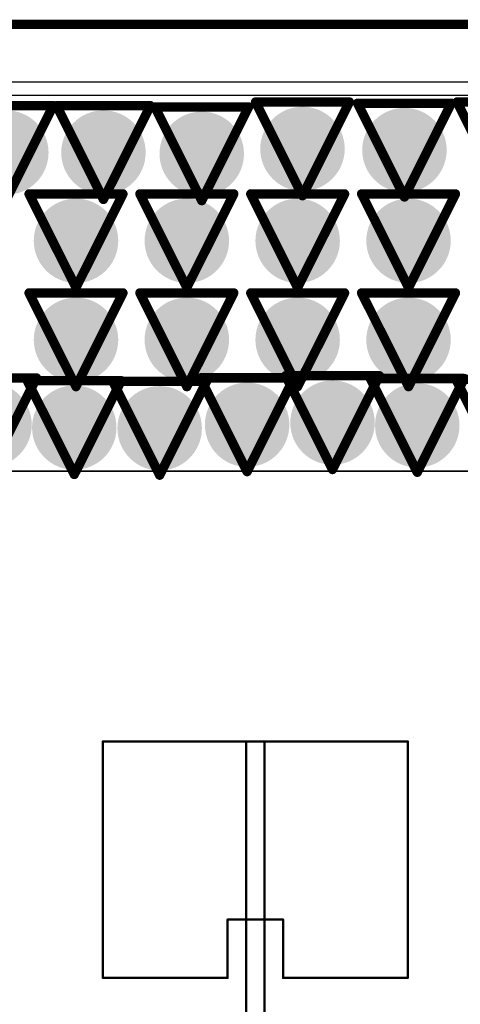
# Model space of a CAD drawing. Header units: inches. Extents: x -2.3 to 12.7, y -2.8 to 6.7.
# Tile 116 of 171: x 0.1771 to 0.271, y 1.4237 to 1.6337. Entities that reach past the tile are written whole.
import ezdxf

# ---------------------------------------------------------------- set-up
doc = ezdxf.new("R2010")
doc.units = ezdxf.units.IN
doc.header["$MEASUREMENT"] = 0
for name, color, linetype in [('Bottom Layer', 5, 'Continuous'), ('Bottom Solder', 6, 'Continuous'), ('Drill Drawing', 1, 'Continuous'), ('L2_GND1', 16, 'Continuous'), ('L3_PWR1', 130, 'Continuous'), ('M1 Board Outline', 6, 'Continuous'), ('RX', 56, 'Continuous'), ('Top Layer', 1, 'Continuous'), ('Via Holes', 16, 'Continuous')]:
    doc.layers.add(name, color=color, linetype=linetype)

msp = doc.modelspace()

# ---------------------------------------------------------------- hatches: boundary and pattern name
at = {"layer": 'Bottom Layer'}
h = msp.add_hatch(color=5, dxfattribs=at)
edge = h.paths.add_edge_path()
edge.add_arc((0.23741, 1.60619), 0.009, 0, 360)
h = msp.add_hatch(color=5, dxfattribs=at)
edge = h.paths.add_edge_path()
edge.add_arc((0.17429, 1.60541), 0.009, 0, 360)
h = msp.add_hatch(color=5, dxfattribs=at)
edge = h.paths.add_edge_path()
edge.add_arc((0.19499, 1.60541), 0.009, 0, 360)
h = msp.add_hatch(color=5, dxfattribs=at)
edge = h.paths.add_edge_path()
edge.add_arc((0.21594, 1.60515), 0.009, 0, 360)
h = msp.add_hatch(color=5, dxfattribs=at)
edge = h.paths.add_edge_path()
edge.add_arc((0.25914, 1.60593), 0.009, 0, 360)
h = msp.add_hatch(color=5, dxfattribs=at)
edge = h.paths.add_edge_path()
edge.add_arc((0.18914, 1.58659), 0.009, 0, 360)
h = msp.add_hatch(color=5, dxfattribs=at)
edge = h.paths.add_edge_path()
edge.add_arc((0.21276, 1.58659), 0.009, 0, 360)
h = msp.add_hatch(color=5, dxfattribs=at)
edge = h.paths.add_edge_path()
edge.add_arc((0.23638, 1.58659), 0.009, 0, 360)
h = msp.add_hatch(color=5, dxfattribs=at)
edge = h.paths.add_edge_path()
edge.add_arc((0.26001, 1.58659), 0.009, 0, 360)
h = msp.add_hatch(color=5, dxfattribs=at)
edge = h.paths.add_edge_path()
edge.add_arc((0.18914, 1.56547), 0.009, 0, 360)
h = msp.add_hatch(color=5, dxfattribs=at)
edge = h.paths.add_edge_path()
edge.add_arc((0.21276, 1.56547), 0.009, 0, 360)
h = msp.add_hatch(color=5, dxfattribs=at)
edge = h.paths.add_edge_path()
edge.add_arc((0.23638, 1.56547), 0.009, 0, 360)
h = msp.add_hatch(color=5, dxfattribs=at)
edge = h.paths.add_edge_path()
edge.add_arc((0.26001, 1.56547), 0.009, 0, 360)
h = msp.add_hatch(color=5, dxfattribs=at)
edge = h.paths.add_edge_path()
edge.add_arc((0.17071, 1.54733), 0.009, 0, 360)
h = msp.add_hatch(color=5, dxfattribs=at)
edge = h.paths.add_edge_path()
edge.add_arc((0.22561, 1.54735), 0.009, 0, 360)
h = msp.add_hatch(color=5, dxfattribs=at)
edge = h.paths.add_edge_path()
edge.add_arc((0.24381, 1.5478), 0.009, 0, 360)
h = msp.add_hatch(color=5, dxfattribs=at)
edge = h.paths.add_edge_path()
edge.add_arc((0.18877, 1.54674), 0.009, 0, 360)
h = msp.add_hatch(color=5, dxfattribs=at)
edge = h.paths.add_edge_path()
edge.add_arc((0.20697, 1.54659), 0.009, 0, 360)
h = msp.add_hatch(color=5, dxfattribs=at)
edge = h.paths.add_edge_path()
edge.add_arc((0.26187, 1.54721), 0.009, 0, 360)
at = {"layer": 'L2_GND1'}
h = msp.add_hatch(color=16, dxfattribs=at)
edge = h.paths.add_edge_path()
edge.add_arc((0.23741, 1.60619), 0.009, 0, 360)
h = msp.add_hatch(color=16, dxfattribs=at)
edge = h.paths.add_edge_path()
edge.add_arc((0.17429, 1.60541), 0.009, 0, 360)
h = msp.add_hatch(color=16, dxfattribs=at)
edge = h.paths.add_edge_path()
edge.add_arc((0.19499, 1.60541), 0.009, 0, 360)
h = msp.add_hatch(color=16, dxfattribs=at)
edge = h.paths.add_edge_path()
edge.add_arc((0.21594, 1.60515), 0.009, 0, 360)
h = msp.add_hatch(color=16, dxfattribs=at)
edge = h.paths.add_edge_path()
edge.add_arc((0.25914, 1.60593), 0.009, 0, 360)
h = msp.add_hatch(color=16, dxfattribs=at)
edge = h.paths.add_edge_path()
edge.add_arc((0.18914, 1.58659), 0.009, 0, 360)
h = msp.add_hatch(color=16, dxfattribs=at)
edge = h.paths.add_edge_path()
edge.add_arc((0.21276, 1.58659), 0.009, 0, 360)
h = msp.add_hatch(color=16, dxfattribs=at)
edge = h.paths.add_edge_path()
edge.add_arc((0.23638, 1.58659), 0.009, 0, 360)
h = msp.add_hatch(color=16, dxfattribs=at)
edge = h.paths.add_edge_path()
edge.add_arc((0.26001, 1.58659), 0.009, 0, 360)
h = msp.add_hatch(color=16, dxfattribs=at)
edge = h.paths.add_edge_path()
edge.add_arc((0.18914, 1.56547), 0.009, 0, 360)
h = msp.add_hatch(color=16, dxfattribs=at)
edge = h.paths.add_edge_path()
edge.add_arc((0.21276, 1.56547), 0.009, 0, 360)
h = msp.add_hatch(color=16, dxfattribs=at)
edge = h.paths.add_edge_path()
edge.add_arc((0.23638, 1.56547), 0.009, 0, 360)
h = msp.add_hatch(color=16, dxfattribs=at)
edge = h.paths.add_edge_path()
edge.add_arc((0.26001, 1.56547), 0.009, 0, 360)
h = msp.add_hatch(color=16, dxfattribs=at)
edge = h.paths.add_edge_path()
edge.add_arc((0.17071, 1.54733), 0.009, 0, 360)
h = msp.add_hatch(color=16, dxfattribs=at)
edge = h.paths.add_edge_path()
edge.add_arc((0.22561, 1.54735), 0.009, 0, 360)
h = msp.add_hatch(color=16, dxfattribs=at)
edge = h.paths.add_edge_path()
edge.add_arc((0.24381, 1.5478), 0.009, 0, 360)
h = msp.add_hatch(color=16, dxfattribs=at)
edge = h.paths.add_edge_path()
edge.add_arc((0.18877, 1.54674), 0.009, 0, 360)
h = msp.add_hatch(color=16, dxfattribs=at)
edge = h.paths.add_edge_path()
edge.add_arc((0.20697, 1.54659), 0.009, 0, 360)
h = msp.add_hatch(color=16, dxfattribs=at)
edge = h.paths.add_edge_path()
edge.add_arc((0.26187, 1.54721), 0.009, 0, 360)
at = {"layer": 'L3_PWR1'}
h = msp.add_hatch(color=130, dxfattribs=at)
edge = h.paths.add_edge_path()
edge.add_arc((0.23741, 1.60619), 0.009, 0, 360)
h = msp.add_hatch(color=130, dxfattribs=at)
edge = h.paths.add_edge_path()
edge.add_arc((0.17429, 1.60541), 0.009, 0, 360)
h = msp.add_hatch(color=130, dxfattribs=at)
edge = h.paths.add_edge_path()
edge.add_arc((0.19499, 1.60541), 0.009, 0, 360)
h = msp.add_hatch(color=130, dxfattribs=at)
edge = h.paths.add_edge_path()
edge.add_arc((0.21594, 1.60515), 0.009, 0, 360)
h = msp.add_hatch(color=130, dxfattribs=at)
edge = h.paths.add_edge_path()
edge.add_arc((0.25914, 1.60593), 0.009, 0, 360)
h = msp.add_hatch(color=130, dxfattribs=at)
edge = h.paths.add_edge_path()
edge.add_arc((0.18914, 1.58659), 0.009, 0, 360)
h = msp.add_hatch(color=130, dxfattribs=at)
edge = h.paths.add_edge_path()
edge.add_arc((0.21276, 1.58659), 0.009, 0, 360)
h = msp.add_hatch(color=130, dxfattribs=at)
edge = h.paths.add_edge_path()
edge.add_arc((0.23638, 1.58659), 0.009, 0, 360)
h = msp.add_hatch(color=130, dxfattribs=at)
edge = h.paths.add_edge_path()
edge.add_arc((0.26001, 1.58659), 0.009, 0, 360)
h = msp.add_hatch(color=130, dxfattribs=at)
edge = h.paths.add_edge_path()
edge.add_arc((0.18914, 1.56547), 0.009, 0, 360)
h = msp.add_hatch(color=130, dxfattribs=at)
edge = h.paths.add_edge_path()
edge.add_arc((0.21276, 1.56547), 0.009, 0, 360)
h = msp.add_hatch(color=130, dxfattribs=at)
edge = h.paths.add_edge_path()
edge.add_arc((0.23638, 1.56547), 0.009, 0, 360)
h = msp.add_hatch(color=130, dxfattribs=at)
edge = h.paths.add_edge_path()
edge.add_arc((0.26001, 1.56547), 0.009, 0, 360)
h = msp.add_hatch(color=130, dxfattribs=at)
edge = h.paths.add_edge_path()
edge.add_arc((0.17071, 1.54733), 0.009, 0, 360)
h = msp.add_hatch(color=130, dxfattribs=at)
edge = h.paths.add_edge_path()
edge.add_arc((0.22561, 1.54735), 0.009, 0, 360)
h = msp.add_hatch(color=130, dxfattribs=at)
edge = h.paths.add_edge_path()
edge.add_arc((0.24381, 1.5478), 0.009, 0, 360)
h = msp.add_hatch(color=130, dxfattribs=at)
edge = h.paths.add_edge_path()
edge.add_arc((0.18877, 1.54674), 0.009, 0, 360)
h = msp.add_hatch(color=130, dxfattribs=at)
edge = h.paths.add_edge_path()
edge.add_arc((0.20697, 1.54659), 0.009, 0, 360)
h = msp.add_hatch(color=130, dxfattribs=at)
edge = h.paths.add_edge_path()
edge.add_arc((0.26187, 1.54721), 0.009, 0, 360)
at = {"layer": 'Top Layer'}
h = msp.add_hatch(color=1, dxfattribs=at)
edge = h.paths.add_edge_path()
edge.add_arc((0.23741, 1.60619), 0.009, 0, 360)
h = msp.add_hatch(color=1, dxfattribs=at)
edge = h.paths.add_edge_path()
edge.add_arc((0.17429, 1.60541), 0.009, 0, 360)
h = msp.add_hatch(color=1, dxfattribs=at)
edge = h.paths.add_edge_path()
edge.add_arc((0.19499, 1.60541), 0.009, 0, 360)
h = msp.add_hatch(color=1, dxfattribs=at)
edge = h.paths.add_edge_path()
edge.add_arc((0.21594, 1.60515), 0.009, 0, 360)
h = msp.add_hatch(color=1, dxfattribs=at)
edge = h.paths.add_edge_path()
edge.add_arc((0.25914, 1.60593), 0.009, 0, 360)
h = msp.add_hatch(color=1, dxfattribs=at)
edge = h.paths.add_edge_path()
edge.add_arc((0.18914, 1.58659), 0.009, 0, 360)
h = msp.add_hatch(color=1, dxfattribs=at)
edge = h.paths.add_edge_path()
edge.add_arc((0.21276, 1.58659), 0.009, 0, 360)
h = msp.add_hatch(color=1, dxfattribs=at)
edge = h.paths.add_edge_path()
edge.add_arc((0.23638, 1.58659), 0.009, 0, 360)
h = msp.add_hatch(color=1, dxfattribs=at)
edge = h.paths.add_edge_path()
edge.add_arc((0.26001, 1.58659), 0.009, 0, 360)
h = msp.add_hatch(color=1, dxfattribs=at)
edge = h.paths.add_edge_path()
edge.add_arc((0.18914, 1.56547), 0.009, 0, 360)
h = msp.add_hatch(color=1, dxfattribs=at)
edge = h.paths.add_edge_path()
edge.add_arc((0.21276, 1.56547), 0.009, 0, 360)
h = msp.add_hatch(color=1, dxfattribs=at)
edge = h.paths.add_edge_path()
edge.add_arc((0.23638, 1.56547), 0.009, 0, 360)
h = msp.add_hatch(color=1, dxfattribs=at)
edge = h.paths.add_edge_path()
edge.add_arc((0.26001, 1.56547), 0.009, 0, 360)
h = msp.add_hatch(color=1, dxfattribs=at)
edge = h.paths.add_edge_path()
edge.add_arc((0.17071, 1.54733), 0.009, 0, 360)
h = msp.add_hatch(color=1, dxfattribs=at)
edge = h.paths.add_edge_path()
edge.add_arc((0.22561, 1.54735), 0.009, 0, 360)
h = msp.add_hatch(color=1, dxfattribs=at)
edge = h.paths.add_edge_path()
edge.add_arc((0.24381, 1.5478), 0.009, 0, 360)
h = msp.add_hatch(color=1, dxfattribs=at)
edge = h.paths.add_edge_path()
edge.add_arc((0.18877, 1.54674), 0.009, 0, 360)
h = msp.add_hatch(color=1, dxfattribs=at)
edge = h.paths.add_edge_path()
edge.add_arc((0.20697, 1.54659), 0.009, 0, 360)
h = msp.add_hatch(color=1, dxfattribs=at)
edge = h.paths.add_edge_path()
edge.add_arc((0.26187, 1.54721), 0.009, 0, 360)
at = {"layer": 'Via Holes'}
h = msp.add_hatch(color=7, dxfattribs=at)
edge = h.paths.add_edge_path()
edge.add_arc((0.17429, 1.60541), 0.004, 0, 360)
h = msp.add_hatch(color=7, dxfattribs=at)
edge = h.paths.add_edge_path()
edge.add_arc((0.19499, 1.60541), 0.004, 0, 360)
h = msp.add_hatch(color=7, dxfattribs=at)
edge = h.paths.add_edge_path()
edge.add_arc((0.21594, 1.60515), 0.004, 0, 360)
h = msp.add_hatch(color=7, dxfattribs=at)
edge = h.paths.add_edge_path()
edge.add_arc((0.23741, 1.60619), 0.004, 0, 360)
h = msp.add_hatch(color=7, dxfattribs=at)
edge = h.paths.add_edge_path()
edge.add_arc((0.25914, 1.60593), 0.004, 0, 360)
h = msp.add_hatch(color=7, dxfattribs=at)
edge = h.paths.add_edge_path()
edge.add_arc((0.18914, 1.58659), 0.004, 0, 360)
h = msp.add_hatch(color=7, dxfattribs=at)
edge = h.paths.add_edge_path()
edge.add_arc((0.21276, 1.58659), 0.004, 0, 360)
h = msp.add_hatch(color=7, dxfattribs=at)
edge = h.paths.add_edge_path()
edge.add_arc((0.23638, 1.58659), 0.004, 0, 360)
h = msp.add_hatch(color=7, dxfattribs=at)
edge = h.paths.add_edge_path()
edge.add_arc((0.26001, 1.58659), 0.004, 0, 360)
h = msp.add_hatch(color=7, dxfattribs=at)
edge = h.paths.add_edge_path()
edge.add_arc((0.18914, 1.56547), 0.004, 0, 360)
h = msp.add_hatch(color=7, dxfattribs=at)
edge = h.paths.add_edge_path()
edge.add_arc((0.21276, 1.56547), 0.004, 0, 360)
h = msp.add_hatch(color=7, dxfattribs=at)
edge = h.paths.add_edge_path()
edge.add_arc((0.23638, 1.56547), 0.004, 0, 360)
h = msp.add_hatch(color=7, dxfattribs=at)
edge = h.paths.add_edge_path()
edge.add_arc((0.26001, 1.56547), 0.004, 0, 360)
h = msp.add_hatch(color=7, dxfattribs=at)
edge = h.paths.add_edge_path()
edge.add_arc((0.18877, 1.54674), 0.004, 0, 360)
h = msp.add_hatch(color=7, dxfattribs=at)
edge = h.paths.add_edge_path()
edge.add_arc((0.20697, 1.54659), 0.004, 0, 360)
h = msp.add_hatch(color=7, dxfattribs=at)
edge = h.paths.add_edge_path()
edge.add_arc((0.22561, 1.54735), 0.004, 0, 360)
h = msp.add_hatch(color=7, dxfattribs=at)
edge = h.paths.add_edge_path()
edge.add_arc((0.24381, 1.5478), 0.004, 0, 360)
h = msp.add_hatch(color=7, dxfattribs=at)
edge = h.paths.add_edge_path()
edge.add_arc((0.26187, 1.54721), 0.004, 0, 360)

# ---------------------------------------------------------------- linework, layer by layer
at = {"layer": 'Bottom Layer'}
msp.add_line((0.01224, 1.62051), (0.84599, 1.62051), dxfattribs=at)
at = {"layer": 'Bottom Solder'}
for p, q in [((0.01224, 1.62051), (0.84599, 1.62051)), ((-0.00422, 1.61762), (0.86517, 1.61762))]:
    msp.add_line(p, q, dxfattribs=at)
at = {"layer": 'Drill Drawing'}
for points in [[(0.16429, 1.61541, 0.002, 0.002, 0), (0.18429, 1.61541, 0.002, 0.002, 0)], [(0.17429, 1.59541, 0.002, 0.002, 0), (0.18429, 1.61541, 0.002, 0.002, 0)], [(0.18499, 1.61541, 0.002, 0.002, 0), (0.20499, 1.61541, 0.002, 0.002, 0)], [(0.18499, 1.61541, 0.002, 0.002, 0), (0.19499, 1.59541, 0.002, 0.002, 0)], [(0.19499, 1.59541, 0.002, 0.002, 0), (0.20499, 1.61541, 0.002, 0.002, 0)], [(0.20594, 1.61515, 0.002, 0.002, 0), (0.22594, 1.61515, 0.002, 0.002, 0)], [(0.20594, 1.61515, 0.002, 0.002, 0), (0.21594, 1.59515, 0.002, 0.002, 0)], [(0.21594, 1.59515, 0.002, 0.002, 0), (0.22594, 1.61515, 0.002, 0.002, 0)], [(0.22741, 1.61619, 0.002, 0.002, 0), (0.24741, 1.61619, 0.002, 0.002, 0)], [(0.22741, 1.61619, 0.002, 0.002, 0), (0.23741, 1.59619, 0.002, 0.002, 0)], [(0.23741, 1.59619, 0.002, 0.002, 0), (0.24741, 1.61619, 0.002, 0.002, 0)], [(0.24914, 1.61593, 0.002, 0.002, 0), (0.26914, 1.61593, 0.002, 0.002, 0)], [(0.24914, 1.61593, 0.002, 0.002, 0), (0.25914, 1.59593, 0.002, 0.002, 0)], [(0.25914, 1.59593, 0.002, 0.002, 0), (0.26914, 1.61593, 0.002, 0.002, 0)], [(0.27035, 1.61619, 0.002, 0.002, 0), (0.29035, 1.61619, 0.002, 0.002, 0)], [(0.27035, 1.61619, 0.002, 0.002, 0), (0.28035, 1.59619, 0.002, 0.002, 0)], [(0.17914, 1.59659, 0.002, 0.002, 0), (0.19914, 1.59659, 0.002, 0.002, 0)], [(0.17914, 1.59659, 0.002, 0.002, 0), (0.18914, 1.57659, 0.002, 0.002, 0)], [(0.18914, 1.57659, 0.002, 0.002, 0), (0.19914, 1.59659, 0.002, 0.002, 0)], [(0.20276, 1.59659, 0.002, 0.002, 0), (0.22276, 1.59659, 0.002, 0.002, 0)], [(0.20276, 1.59659, 0.002, 0.002, 0), (0.21276, 1.57659, 0.002, 0.002, 0)], [(0.21276, 1.57659, 0.002, 0.002, 0), (0.22276, 1.59659, 0.002, 0.002, 0)], [(0.22638, 1.59659, 0.002, 0.002, 0), (0.24638, 1.59659, 0.002, 0.002, 0)], [(0.22638, 1.59659, 0.002, 0.002, 0), (0.23638, 1.57659, 0.002, 0.002, 0)], [(0.23638, 1.57659, 0.002, 0.002, 0), (0.24638, 1.59659, 0.002, 0.002, 0)], [(0.25001, 1.59659, 0.002, 0.002, 0), (0.27001, 1.59659, 0.002, 0.002, 0)], [(0.25001, 1.59659, 0.002, 0.002, 0), (0.26001, 1.57659, 0.002, 0.002, 0)], [(0.26001, 1.57659, 0.002, 0.002, 0), (0.27001, 1.59659, 0.002, 0.002, 0)], [(0.17914, 1.57547, 0.002, 0.002, 0), (0.19914, 1.57547, 0.002, 0.002, 0)], [(0.17914, 1.57547, 0.002, 0.002, 0), (0.18914, 1.55547, 0.002, 0.002, 0)], [(0.18914, 1.55547, 0.002, 0.002, 0), (0.19914, 1.57547, 0.002, 0.002, 0)], [(0.20276, 1.57547, 0.002, 0.002, 0), (0.22276, 1.57547, 0.002, 0.002, 0)], [(0.20276, 1.57547, 0.002, 0.002, 0), (0.21276, 1.55547, 0.002, 0.002, 0)], [(0.21276, 1.55547, 0.002, 0.002, 0), (0.22276, 1.57547, 0.002, 0.002, 0)], [(0.22638, 1.57547, 0.002, 0.002, 0), (0.24638, 1.57547, 0.002, 0.002, 0)], [(0.22638, 1.57547, 0.002, 0.002, 0), (0.23638, 1.55547, 0.002, 0.002, 0)], [(0.23638, 1.55547, 0.002, 0.002, 0), (0.24638, 1.57547, 0.002, 0.002, 0)], [(0.25001, 1.57547, 0.002, 0.002, 0), (0.27001, 1.57547, 0.002, 0.002, 0)], [(0.25001, 1.57547, 0.002, 0.002, 0), (0.26001, 1.55547, 0.002, 0.002, 0)], [(0.26001, 1.55547, 0.002, 0.002, 0), (0.27001, 1.57547, 0.002, 0.002, 0)], [(0.23381, 1.5578, 0.002, 0.002, 0), (0.25381, 1.5578, 0.002, 0.002, 0)], [(0.23381, 1.5578, 0.002, 0.002, 0), (0.24381, 1.5378, 0.002, 0.002, 0)], [(0.24381, 1.5378, 0.002, 0.002, 0), (0.25381, 1.5578, 0.002, 0.002, 0)], [(0.16071, 1.55733, 0.002, 0.002, 0), (0.18071, 1.55733, 0.002, 0.002, 0)], [(0.17071, 1.53733, 0.002, 0.002, 0), (0.18071, 1.55733, 0.002, 0.002, 0)], [(0.17877, 1.55674, 0.002, 0.002, 0), (0.19877, 1.55674, 0.002, 0.002, 0)], [(0.17877, 1.55674, 0.002, 0.002, 0), (0.18877, 1.53674, 0.002, 0.002, 0)], [(0.18877, 1.53674, 0.002, 0.002, 0), (0.19877, 1.55674, 0.002, 0.002, 0)], [(0.19697, 1.55659, 0.002, 0.002, 0), (0.21697, 1.55659, 0.002, 0.002, 0)], [(0.19697, 1.55659, 0.002, 0.002, 0), (0.20697, 1.53659, 0.002, 0.002, 0)], [(0.20697, 1.53659, 0.002, 0.002, 0), (0.21697, 1.55659, 0.002, 0.002, 0)], [(0.21561, 1.55735, 0.002, 0.002, 0), (0.23561, 1.55735, 0.002, 0.002, 0)], [(0.21561, 1.55735, 0.002, 0.002, 0), (0.22561, 1.53735, 0.002, 0.002, 0)], [(0.22561, 1.53735, 0.002, 0.002, 0), (0.23561, 1.55735, 0.002, 0.002, 0)], [(0.25187, 1.55721, 0.002, 0.002, 0), (0.27187, 1.55721, 0.002, 0.002, 0)], [(0.25187, 1.55721, 0.002, 0.002, 0), (0.26187, 1.53721, 0.002, 0.002, 0)], [(0.26187, 1.53721, 0.002, 0.002, 0), (0.27187, 1.55721, 0.002, 0.002, 0)], [(0.27008, 1.55706, 0.002, 0.002, 0), (0.29008, 1.55706, 0.002, 0.002, 0)], [(0.27008, 1.55706, 0.002, 0.002, 0), (0.28008, 1.53706, 0.002, 0.002, 0)]]:
    msp.add_lwpolyline(points, format="xyseb", dxfattribs=at)
for points in [[(0.18379, 1.61541, 0.001, 0.001, 1), (0.18479, 1.61541, 0.001, 0.001, 1)], [(0.18379, 1.61541, 0.001, 0.001, 1), (0.18479, 1.61541, 0.001, 0.001, 1)], [(0.18449, 1.61541, 0.001, 0.001, 1), (0.18549, 1.61541, 0.001, 0.001, 1)], [(0.18449, 1.61541, 0.001, 0.001, 1), (0.18549, 1.61541, 0.001, 0.001, 1)], [(0.20449, 1.61541, 0.001, 0.001, 1), (0.20549, 1.61541, 0.001, 0.001, 1)], [(0.20449, 1.61541, 0.001, 0.001, 1), (0.20549, 1.61541, 0.001, 0.001, 1)], [(0.20544, 1.61515, 0.001, 0.001, 1), (0.20644, 1.61515, 0.001, 0.001, 1)], [(0.20544, 1.61515, 0.001, 0.001, 1), (0.20644, 1.61515, 0.001, 0.001, 1)], [(0.22544, 1.61515, 0.001, 0.001, 1), (0.22644, 1.61515, 0.001, 0.001, 1)], [(0.22544, 1.61515, 0.001, 0.001, 1), (0.22644, 1.61515, 0.001, 0.001, 1)], [(0.22691, 1.61619, 0.001, 0.001, 1), (0.22791, 1.61619, 0.001, 0.001, 1)], [(0.22691, 1.61619, 0.001, 0.001, 1), (0.22791, 1.61619, 0.001, 0.001, 1)], [(0.24691, 1.61619, 0.001, 0.001, 1), (0.24791, 1.61619, 0.001, 0.001, 1)], [(0.24691, 1.61619, 0.001, 0.001, 1), (0.24791, 1.61619, 0.001, 0.001, 1)], [(0.24864, 1.61593, 0.001, 0.001, 1), (0.24964, 1.61593, 0.001, 0.001, 1)], [(0.24864, 1.61593, 0.001, 0.001, 1), (0.24964, 1.61593, 0.001, 0.001, 1)], [(0.26864, 1.61593, 0.001, 0.001, 1), (0.26964, 1.61593, 0.001, 0.001, 1)], [(0.26864, 1.61593, 0.001, 0.001, 1), (0.26964, 1.61593, 0.001, 0.001, 1)], [(0.26985, 1.61619, 0.001, 0.001, 1), (0.27085, 1.61619, 0.001, 0.001, 1)], [(0.26985, 1.61619, 0.001, 0.001, 1), (0.27085, 1.61619, 0.001, 0.001, 1)], [(0.17864, 1.59659, 0.001, 0.001, 1), (0.17964, 1.59659, 0.001, 0.001, 1)], [(0.17864, 1.59659, 0.001, 0.001, 1), (0.17964, 1.59659, 0.001, 0.001, 1)], [(0.19449, 1.59541, 0.001, 0.001, 1), (0.19549, 1.59541, 0.001, 0.001, 1)], [(0.19449, 1.59541, 0.001, 0.001, 1), (0.19549, 1.59541, 0.001, 0.001, 1)], [(0.19864, 1.59659, 0.001, 0.001, 1), (0.19964, 1.59659, 0.001, 0.001, 1)], [(0.19864, 1.59659, 0.001, 0.001, 1), (0.19964, 1.59659, 0.001, 0.001, 1)], [(0.20226, 1.59659, 0.001, 0.001, 1), (0.20326, 1.59659, 0.001, 0.001, 1)], [(0.20226, 1.59659, 0.001, 0.001, 1), (0.20326, 1.59659, 0.001, 0.001, 1)], [(0.22226, 1.59659, 0.001, 0.001, 1), (0.22326, 1.59659, 0.001, 0.001, 1)], [(0.22226, 1.59659, 0.001, 0.001, 1), (0.22326, 1.59659, 0.001, 0.001, 1)], [(0.22588, 1.59659, 0.001, 0.001, 1), (0.22688, 1.59659, 0.001, 0.001, 1)], [(0.22588, 1.59659, 0.001, 0.001, 1), (0.22688, 1.59659, 0.001, 0.001, 1)], [(0.23691, 1.59619, 0.001, 0.001, 1), (0.23791, 1.59619, 0.001, 0.001, 1)], [(0.23691, 1.59619, 0.001, 0.001, 1), (0.23791, 1.59619, 0.001, 0.001, 1)], [(0.24588, 1.59659, 0.001, 0.001, 1), (0.24688, 1.59659, 0.001, 0.001, 1)], [(0.24588, 1.59659, 0.001, 0.001, 1), (0.24688, 1.59659, 0.001, 0.001, 1)], [(0.24951, 1.59659, 0.001, 0.001, 1), (0.25051, 1.59659, 0.001, 0.001, 1)], [(0.24951, 1.59659, 0.001, 0.001, 1), (0.25051, 1.59659, 0.001, 0.001, 1)], [(0.25864, 1.59593, 0.001, 0.001, 1), (0.25964, 1.59593, 0.001, 0.001, 1)], [(0.25864, 1.59593, 0.001, 0.001, 1), (0.25964, 1.59593, 0.001, 0.001, 1)], [(0.26951, 1.59659, 0.001, 0.001, 1), (0.27051, 1.59659, 0.001, 0.001, 1)], [(0.26951, 1.59659, 0.001, 0.001, 1), (0.27051, 1.59659, 0.001, 0.001, 1)], [(0.21544, 1.59515, 0.001, 0.001, 1), (0.21644, 1.59515, 0.001, 0.001, 1)], [(0.21544, 1.59515, 0.001, 0.001, 1), (0.21644, 1.59515, 0.001, 0.001, 1)], [(0.18864, 1.57659, 0.001, 0.001, 1), (0.18964, 1.57659, 0.001, 0.001, 1)], [(0.18864, 1.57659, 0.001, 0.001, 1), (0.18964, 1.57659, 0.001, 0.001, 1)], [(0.21226, 1.57659, 0.001, 0.001, 1), (0.21326, 1.57659, 0.001, 0.001, 1)], [(0.21226, 1.57659, 0.001, 0.001, 1), (0.21326, 1.57659, 0.001, 0.001, 1)], [(0.23588, 1.57659, 0.001, 0.001, 1), (0.23688, 1.57659, 0.001, 0.001, 1)], [(0.23588, 1.57659, 0.001, 0.001, 1), (0.23688, 1.57659, 0.001, 0.001, 1)], [(0.25951, 1.57659, 0.001, 0.001, 1), (0.26051, 1.57659, 0.001, 0.001, 1)], [(0.25951, 1.57659, 0.001, 0.001, 1), (0.26051, 1.57659, 0.001, 0.001, 1)], [(0.17864, 1.57547, 0.001, 0.001, 1), (0.17964, 1.57547, 0.001, 0.001, 1)], [(0.17864, 1.57547, 0.001, 0.001, 1), (0.17964, 1.57547, 0.001, 0.001, 1)], [(0.19864, 1.57547, 0.001, 0.001, 1), (0.19964, 1.57547, 0.001, 0.001, 1)], [(0.19864, 1.57547, 0.001, 0.001, 1), (0.19964, 1.57547, 0.001, 0.001, 1)], [(0.20226, 1.57547, 0.001, 0.001, 1), (0.20326, 1.57547, 0.001, 0.001, 1)], [(0.20226, 1.57547, 0.001, 0.001, 1), (0.20326, 1.57547, 0.001, 0.001, 1)], [(0.22226, 1.57547, 0.001, 0.001, 1), (0.22326, 1.57547, 0.001, 0.001, 1)], [(0.22226, 1.57547, 0.001, 0.001, 1), (0.22326, 1.57547, 0.001, 0.001, 1)], [(0.22588, 1.57547, 0.001, 0.001, 1), (0.22688, 1.57547, 0.001, 0.001, 1)], [(0.22588, 1.57547, 0.001, 0.001, 1), (0.22688, 1.57547, 0.001, 0.001, 1)], [(0.24588, 1.57547, 0.001, 0.001, 1), (0.24688, 1.57547, 0.001, 0.001, 1)], [(0.24588, 1.57547, 0.001, 0.001, 1), (0.24688, 1.57547, 0.001, 0.001, 1)], [(0.24951, 1.57547, 0.001, 0.001, 1), (0.25051, 1.57547, 0.001, 0.001, 1)], [(0.24951, 1.57547, 0.001, 0.001, 1), (0.25051, 1.57547, 0.001, 0.001, 1)], [(0.26951, 1.57547, 0.001, 0.001, 1), (0.27051, 1.57547, 0.001, 0.001, 1)], [(0.26951, 1.57547, 0.001, 0.001, 1), (0.27051, 1.57547, 0.001, 0.001, 1)], [(0.23331, 1.5578, 0.001, 0.001, 1), (0.23431, 1.5578, 0.001, 0.001, 1)], [(0.23331, 1.5578, 0.001, 0.001, 1), (0.23431, 1.5578, 0.001, 0.001, 1)], [(0.25331, 1.5578, 0.001, 0.001, 1), (0.25431, 1.5578, 0.001, 0.001, 1)], [(0.25331, 1.5578, 0.001, 0.001, 1), (0.25431, 1.5578, 0.001, 0.001, 1)], [(0.17827, 1.55674, 0.001, 0.001, 1), (0.17927, 1.55674, 0.001, 0.001, 1)], [(0.17827, 1.55674, 0.001, 0.001, 1), (0.17927, 1.55674, 0.001, 0.001, 1)], [(0.18021, 1.55733, 0.001, 0.001, 1), (0.18121, 1.55733, 0.001, 0.001, 1)], [(0.18021, 1.55733, 0.001, 0.001, 1), (0.18121, 1.55733, 0.001, 0.001, 1)], [(0.18864, 1.55547, 0.001, 0.001, 1), (0.18964, 1.55547, 0.001, 0.001, 1)], [(0.18864, 1.55547, 0.001, 0.001, 1), (0.18964, 1.55547, 0.001, 0.001, 1)], [(0.19647, 1.55659, 0.001, 0.001, 1), (0.19747, 1.55659, 0.001, 0.001, 1)], [(0.19647, 1.55659, 0.001, 0.001, 1), (0.19747, 1.55659, 0.001, 0.001, 1)], [(0.19827, 1.55674, 0.001, 0.001, 1), (0.19927, 1.55674, 0.001, 0.001, 1)], [(0.19827, 1.55674, 0.001, 0.001, 1), (0.19927, 1.55674, 0.001, 0.001, 1)], [(0.21226, 1.55547, 0.001, 0.001, 1), (0.21326, 1.55547, 0.001, 0.001, 1)], [(0.21226, 1.55547, 0.001, 0.001, 1), (0.21326, 1.55547, 0.001, 0.001, 1)], [(0.21511, 1.55735, 0.001, 0.001, 1), (0.21611, 1.55735, 0.001, 0.001, 1)], [(0.21511, 1.55735, 0.001, 0.001, 1), (0.21611, 1.55735, 0.001, 0.001, 1)], [(0.21647, 1.55659, 0.001, 0.001, 1), (0.21747, 1.55659, 0.001, 0.001, 1)], [(0.21647, 1.55659, 0.001, 0.001, 1), (0.21747, 1.55659, 0.001, 0.001, 1)], [(0.23511, 1.55735, 0.001, 0.001, 1), (0.23611, 1.55735, 0.001, 0.001, 1)], [(0.23511, 1.55735, 0.001, 0.001, 1), (0.23611, 1.55735, 0.001, 0.001, 1)], [(0.23588, 1.55547, 0.001, 0.001, 1), (0.23688, 1.55547, 0.001, 0.001, 1)], [(0.23588, 1.55547, 0.001, 0.001, 1), (0.23688, 1.55547, 0.001, 0.001, 1)], [(0.25137, 1.55721, 0.001, 0.001, 1), (0.25237, 1.55721, 0.001, 0.001, 1)], [(0.25137, 1.55721, 0.001, 0.001, 1), (0.25237, 1.55721, 0.001, 0.001, 1)], [(0.25951, 1.55547, 0.001, 0.001, 1), (0.26051, 1.55547, 0.001, 0.001, 1)], [(0.25951, 1.55547, 0.001, 0.001, 1), (0.26051, 1.55547, 0.001, 0.001, 1)], [(0.26958, 1.55706, 0.001, 0.001, 1), (0.27058, 1.55706, 0.001, 0.001, 1)], [(0.26958, 1.55706, 0.001, 0.001, 1), (0.27058, 1.55706, 0.001, 0.001, 1)], [(0.27137, 1.55721, 0.001, 0.001, 1), (0.27237, 1.55721, 0.001, 0.001, 1)], [(0.27137, 1.55721, 0.001, 0.001, 1), (0.27237, 1.55721, 0.001, 0.001, 1)], [(0.18827, 1.53674, 0.001, 0.001, 1), (0.18927, 1.53674, 0.001, 0.001, 1)], [(0.18827, 1.53674, 0.001, 0.001, 1), (0.18927, 1.53674, 0.001, 0.001, 1)], [(0.20647, 1.53659, 0.001, 0.001, 1), (0.20747, 1.53659, 0.001, 0.001, 1)], [(0.20647, 1.53659, 0.001, 0.001, 1), (0.20747, 1.53659, 0.001, 0.001, 1)], [(0.22511, 1.53735, 0.001, 0.001, 1), (0.22611, 1.53735, 0.001, 0.001, 1)], [(0.22511, 1.53735, 0.001, 0.001, 1), (0.22611, 1.53735, 0.001, 0.001, 1)], [(0.24331, 1.5378, 0.001, 0.001, 1), (0.24431, 1.5378, 0.001, 0.001, 1)], [(0.24331, 1.5378, 0.001, 0.001, 1), (0.24431, 1.5378, 0.001, 0.001, 1)], [(0.26137, 1.53721, 0.001, 0.001, 1), (0.26237, 1.53721, 0.001, 0.001, 1)], [(0.26137, 1.53721, 0.001, 0.001, 1), (0.26237, 1.53721, 0.001, 0.001, 1)]]:
    msp.add_lwpolyline(points, format="xyseb", close=True, dxfattribs=at)
at = {"layer": 'L2_GND1'}
msp.add_line((0.01224, 1.62051), (0.84599, 1.62051), dxfattribs=at)
at = {"layer": 'L3_PWR1'}
msp.add_line((0.01224, 1.62051), (0.84599, 1.62051), dxfattribs=at)
at = {"layer": 'M1 Board Outline'}
msp.add_lwpolyline([(0, 1.63275, 0.002, 0.002, 0), (0.85822, 1.63275, 0.002, 0.002, 0)], format="xyseb", dxfattribs=at)
at = {"layer": 'RX'}
for points in [[(0.19488, 1.42935, 0.0005, 0.0005, 0), (0.19488, 1.47979, 0.0005, 0.0005, 0)], [(0.19488, 1.47979, 0.0005, 0.0005, 0), (0.25984, 1.47979, 0.0005, 0.0005, 0)], [(0.22539, 1.3846, 0.0005, 0.0005, 0), (0.22539, 1.47979, 0.0005, 0.0005, 0)], [(0.22539, 1.47979, 0.0005, 0.0005, 0), (0.22933, 1.47979, 0.0005, 0.0005, 0)], [(0.22933, 1.3846, 0.0005, 0.0005, 0), (0.22933, 1.47979, 0.0005, 0.0005, 0)], [(0.25984, 1.42935, 0.0005, 0.0005, 0), (0.25984, 1.47979, 0.0005, 0.0005, 0)], [(0.22145, 1.44179, 0.0005, 0.0005, 0), (0.23327, 1.44179, 0.0005, 0.0005, 0)], [(0.22145, 1.42935, 0.0005, 0.0005, 0), (0.22145, 1.44179, 0.0005, 0.0005, 0)], [(0.23327, 1.42935, 0.0005, 0.0005, 0), (0.23327, 1.44179, 0.0005, 0.0005, 0)], [(0.19488, 1.42935, 0.0005, 0.0005, 0), (0.22145, 1.42935, 0.0005, 0.0005, 0)], [(0.23327, 1.42935, 0.0005, 0.0005, 0), (0.25984, 1.42935, 0.0005, 0.0005, 0)]]:
    msp.add_lwpolyline(points, format="xyseb", dxfattribs=at)
for points in [[(0.19475, 1.47979, 0.00025, 0.00025, 1), (0.195, 1.47979, 0.00025, 0.00025, 1)], [(0.19475, 1.47979, 0.00025, 0.00025, 1), (0.195, 1.47979, 0.00025, 0.00025, 1)], [(0.22527, 1.47979, 0.00025, 0.00025, 1), (0.22552, 1.47979, 0.00025, 0.00025, 1)], [(0.22527, 1.47979, 0.00025, 0.00025, 1), (0.22552, 1.47979, 0.00025, 0.00025, 1)], [(0.2292, 1.47979, 0.00025, 0.00025, 1), (0.22945, 1.47979, 0.00025, 0.00025, 1)], [(0.2292, 1.47979, 0.00025, 0.00025, 1), (0.22945, 1.47979, 0.00025, 0.00025, 1)], [(0.25971, 1.47979, 0.00025, 0.00025, 1), (0.25997, 1.47979, 0.00025, 0.00025, 1)], [(0.25971, 1.47979, 0.00025, 0.00025, 1), (0.25997, 1.47979, 0.00025, 0.00025, 1)], [(0.22133, 1.44179, 0.00025, 0.00025, 1), (0.22158, 1.44179, 0.00025, 0.00025, 1)], [(0.22133, 1.44179, 0.00025, 0.00025, 1), (0.22158, 1.44179, 0.00025, 0.00025, 1)], [(0.23314, 1.44179, 0.00025, 0.00025, 1), (0.23339, 1.44179, 0.00025, 0.00025, 1)], [(0.23314, 1.44179, 0.00025, 0.00025, 1), (0.23339, 1.44179, 0.00025, 0.00025, 1)], [(0.19475, 1.42935, 0.00025, 0.00025, 1), (0.195, 1.42935, 0.00025, 0.00025, 1)], [(0.19475, 1.42935, 0.00025, 0.00025, 1), (0.195, 1.42935, 0.00025, 0.00025, 1)], [(0.22133, 1.42935, 0.00025, 0.00025, 1), (0.22158, 1.42935, 0.00025, 0.00025, 1)], [(0.22133, 1.42935, 0.00025, 0.00025, 1), (0.22158, 1.42935, 0.00025, 0.00025, 1)], [(0.23314, 1.42935, 0.00025, 0.00025, 1), (0.23339, 1.42935, 0.00025, 0.00025, 1)], [(0.23314, 1.42935, 0.00025, 0.00025, 1), (0.23339, 1.42935, 0.00025, 0.00025, 1)], [(0.25971, 1.42935, 0.00025, 0.00025, 1), (0.25997, 1.42935, 0.00025, 0.00025, 1)], [(0.25971, 1.42935, 0.00025, 0.00025, 1), (0.25997, 1.42935, 0.00025, 0.00025, 1)]]:
    msp.add_lwpolyline(points, format="xyseb", close=True, dxfattribs=at)
at = {"layer": 'Top Layer'}
for p, q in [((0.01224, 1.62051), (0.84599, 1.62051)), ((0.14039, 1.53748), (0.31484, 1.53748)), ((0.31484, 1.53748), (0.14039, 1.53748)), ((0.25984, 1.47979), (0.19488, 1.47979)), ((0.19488, 1.47979), (0.19488, 1.42935)), ((0.25984, 1.42935), (0.25984, 1.47979)), ((0.22145, 1.42935), (0.22145, 1.44184)), ((0.22145, 1.44184), (0.22539, 1.44184)), ((0.22539, 1.44184), (0.22539, 1.3846)), ((0.22933, 1.3846), (0.22933, 1.44184)), ((0.22933, 1.44184), (0.23326, 1.44184)), ((0.23326, 1.44184), (0.23326, 1.42935)), ((0.19488, 1.42935), (0.22145, 1.42935)), ((0.23326, 1.42935), (0.25984, 1.42935))]:
    msp.add_line(p, q, dxfattribs=at)

doc.saveas('drawing.dxf')
